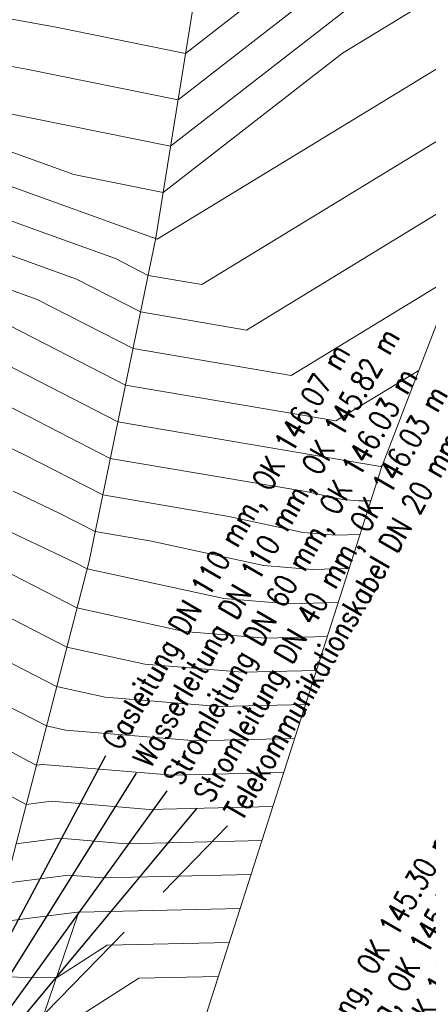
# Model space of a CAD drawing. Header units: metres. Extents: x 3490449 to 3490968, y 5754217 to 5754743.
# Tile 39 of 212: x 3490639 to 3490650, y 5754357 to 5754385. Entities that reach past the tile are written whole.
import ezdxf

# ---------------------------------------------------------------- set-up
doc = ezdxf.new("R2010")
doc.units = ezdxf.units.M
doc.header["$LTSCALE"] = 0.25
doc.linetypes.add('Kartierung-07$0$AUSGEZOGEN', pattern=[0])
doc.linetypes.add('Kartierung-07$0$STRICHLINIE', pattern=[19.05, 12.7, -6.35])
for name, color, linetype, lineweight, true_color in [('Kartierung-07$0$$BRUCH', 7, 'Continuous', 18, 0x82563a), ('Kartierung-07$0$$HOEHEN_Haupt', 7, 'Continuous', 18, 0x82563a), ('Kartierung-07$0$$HOEHEN_Mittel', 7, 'Continuous', 18, 0x82563a), ('Kartierung-07$0$B_Befestigt', 7, 'Continuous', 18, 0x82563a), ('Kartierung-07$0$Hilfe_DGM', 7, 'Continuous', 18, 0x82563a)]:
    doc.layers.add(name, color=color, linetype=linetype, lineweight=lineweight, true_color=true_color)
for name, color, linetype, true_color in [('Kartierung-07$0$B_Gasleitung_Schrift', 7, 'Kartierung-07$0$AUSGEZOGEN', 0x82563a), ('Kartierung-07$0$B_Stromleitung_Schrift', 7, 'Kartierung-07$0$AUSGEZOGEN', 0x82563a), ('Kartierung-07$0$B_Telekommunikationskabel_Schrift', 7, 'Kartierung-07$0$STRICHLINIE', 0x82563a), ('Kartierung-07$0$B_Wasserleitung_Schrift', 7, 'Kartierung-07$0$AUSGEZOGEN', 0x82563a)]:
    doc.layers.add(name, color=color, linetype=linetype, true_color=true_color)
doc.styles.add('Kartierung-07$0$STANDARD', font='romans.shx', dxfattribs={"width": 0.8})

msp = doc.modelspace()

# ---------------------------------------------------------------- linework, layer by layer
at = {"layer": 'Kartierung-07$0$$BRUCH', "ltscale": 0.02}
for p, q in [((3490642.604, 5754378.429), (3490644.677, 5754391.382)), ((3490640.702, 5754369.225), (3490642.604, 5754378.429)), ((3490637.908, 5754358.394), (3490640.702, 5754369.225)), ((3490638.745, 5754354.346, 147.144), (3490640.383, 5754359.16, 147.392))]:
    msp.add_line(p, q, dxfattribs=at)
at = {"layer": 'Kartierung-07$0$$HOEHEN_Haupt', "ltscale": 0.02}
for points in [[(3490656.395, 5754392.593), (3490643.232, 5754382.351), (3490638.927, 5754383.222), (3490638.194, 5754383.355)], [(3490652.143, 5754380.057), (3490645.179, 5754375.802), (3490642.167, 5754376.315), (3490640.343, 5754377.253), (3490637.377, 5754378.325)], [(3490648.399, 5754369.98), (3490647.703, 5754369.963), (3490646.784, 5754370.039), (3490644.67, 5754370.5), (3490641.091, 5754371.11), (3490638.811, 5754372.282), (3490636.412, 5754373.421)], [(3490646.853, 5754365.145), (3490644.4, 5754365.088), (3490641.161, 5754365.355), (3490639.781, 5754365.656), (3490635.779, 5754367.717), (3490635.219, 5754368.021), (3490635.148, 5754368.017), (3490633.729, 5754367.113), (3490633.708, 5754367.115), (3490633.705, 5754367.116), (3490633.704, 5754367.112), (3490632.854, 5754367.073), (3490632.173, 5754365.428), (3490631.897, 5754364.908), (3490631.462, 5754364.558), (3490630.194, 5754363.008), (3490629.616, 5754362.464), (3490628.299, 5754361.545), (3490626.213, 5754358.477)], [(3490638.338, 5754360.061), (3490640.12, 5754360.294), (3490641.096, 5754360.213), (3490645.307, 5754360.311)]]:
    msp.add_lwpolyline(points, dxfattribs=at)
at = {"layer": 'Kartierung-07$0$$HOEHEN_Mittel', "ltscale": 0.02}
for points in [[(3490654.681, 5754392.416), (3490643.443, 5754383.671), (3490639.768, 5754384.415), (3490638.348, 5754384.672)], [(3490653.37, 5754389.083), (3490643.02, 5754381.03), (3490638.087, 5754382.03)], [(3490655.255, 5754388.166), (3490647.905, 5754383.675), (3490642.809, 5754379.71), (3490640.268, 5754380.225), (3490637.874, 5754381.089)], [(3490654.218, 5754385.463), (3490642.642, 5754378.39), (3490642.598, 5754378.398), (3490642.571, 5754378.412), (3490642.509, 5754378.434), (3490638.252, 5754379.971)], [(3490653.181, 5754382.76), (3490643.911, 5754377.096), (3490642.382, 5754377.357), (3490641.457, 5754377.833), (3490639.343, 5754378.596), (3490637.542, 5754379.246)], [(3490651.106, 5754377.354), (3490646.448, 5754374.508), (3490641.952, 5754375.274), (3490639.23, 5754376.674), (3490637.211, 5754377.404)], [(3490638.116, 5754376.095), (3490641.737, 5754374.233), (3490647.717, 5754373.214), (3490650.069, 5754374.651)], [(3490637.003, 5754375.516), (3490641.522, 5754373.192), (3490648.986, 5754371.92), (3490649.032, 5754371.948)], [(3490648.708, 5754370.946), (3490648.364, 5754370.938), (3490647.909, 5754370.976), (3490646.862, 5754371.204), (3490641.307, 5754372.151), (3490637.767, 5754373.971)], [(3490647.781, 5754368.046), (3490646.382, 5754368.013), (3490644.535, 5754368.166), (3490640.647, 5754369.012), (3490640.353, 5754369.164), (3490639.92, 5754369.369), (3490638.88, 5754369.863), (3490635.935, 5754371.261)], [(3490648.09, 5754369.013), (3490647.042, 5754368.988), (3490645.659, 5754369.102), (3490642.478, 5754369.795), (3490640.876, 5754370.068), (3490639.856, 5754370.593), (3490638.548, 5754371.214)], [(3490638.516, 5754368.843), (3490640.359, 5754367.894), (3490643.41, 5754367.229), (3490645.721, 5754367.038), (3490647.471, 5754367.079)], [(3490647.162, 5754366.112), (3490645.06, 5754366.063), (3490642.285, 5754366.292), (3490640.07, 5754366.775), (3490636.679, 5754368.521)], [(3490626.379, 5754358.195), (3490627.796, 5754360.279), (3490629.82, 5754361.693), (3490630.71, 5754362.529), (3490631.571, 5754363.582), (3490631.953, 5754364.566), (3490631.998, 5754364.656), (3490632.02, 5754364.697), (3490632.088, 5754364.83), (3490632.947, 5754366.906), (3490633.664, 5754366.939), (3490633.72, 5754367.097), (3490633.851, 5754367.07), (3490634.639, 5754366.993), (3490634.626, 5754366.921), (3490634.672, 5754366.922), (3490634.98, 5754366.941), (3490637.916, 5754365.349), (3490639.493, 5754364.537), (3490640.036, 5754364.418), (3490643.739, 5754364.113), (3490646.544, 5754364.178)], [(3490638.439, 5754363.83), (3490638.821, 5754363.624), (3490639.204, 5754363.418), (3490639.39, 5754363.442), (3490643.078, 5754363.138), (3490646.235, 5754363.212)], [(3490637.439, 5754363.094), (3490638.915, 5754362.299), (3490639.634, 5754362.393), (3490642.418, 5754362.163), (3490645.926, 5754362.245)], [(3490638.627, 5754361.18), (3490639.877, 5754361.343), (3490641.757, 5754361.188), (3490645.617, 5754361.278)], [(3490638.049, 5754358.942), (3490640.364, 5754359.244), (3490640.436, 5754359.238), (3490644.998, 5754359.344)], [(3490638.114, 5754357.397), (3490639.775, 5754357.374), (3490641.216, 5754358.296), (3490644.689, 5754358.377)], [(3490639.115, 5754355.433), (3490642.121, 5754357.358), (3490644.38, 5754357.41)]]:
    msp.add_lwpolyline(points, dxfattribs=at)
at = {"layer": 'Kartierung-07$0$B_Befestigt', "ltscale": 0.02}
for p, q in [((3490642.604, 5754378.429, 145.891), (3490644.677, 5754391.382, 145.891)), ((3490640.702, 5754369.225, 145.891), (3490642.604, 5754378.429, 145.891)), ((3490637.908, 5754358.394, 145.891), (3490640.702, 5754369.225, 145.891))]:
    msp.add_line(p, q, dxfattribs=at)
at = {"layer": 'Kartierung-07$0$B_Gasleitung_Schrift', "ltscale": 0.02}
msp.add_lwpolyline([(3490635.662, 5754353.333), (3490641.177, 5754363.695)], dxfattribs=at)
at = {"layer": 'Kartierung-07$0$B_Stromleitung_Schrift', "ltscale": 0.02}
for points in [[(3490642.909, 5754362.695), (3490636.063, 5754353.216)], [(3490636.149, 5754353.04), (3490643.775, 5754362.196)]]:
    msp.add_lwpolyline(points, dxfattribs=at)
at = {"layer": 'Kartierung-07$0$B_Telekommunikationskabel_Schrift'}
msp.add_lwpolyline([(3490636.161, 5754352.985), (3490644.641, 5754361.696)], dxfattribs=at)
at = {"layer": 'Kartierung-07$0$B_Wasserleitung_Schrift', "ltscale": 0.02}
msp.add_lwpolyline([(3490642.043, 5754363.195), (3490635.748, 5754353.152)], dxfattribs=at)
at = {"layer": 'Kartierung-07$0$Hilfe_DGM', "ltscale": 0.02}
msp.add_lwpolyline([(3490688.571, 5754442.591), (3490672.36, 5754434.259), (3490656.437, 5754433.334), (3490655.31, 5754429.986), (3490659.925, 5754423.838), (3490667.848, 5754414.266), (3490676.529, 5754405.795), (3490672.852, 5754403.646), (3490657.562, 5754404.401), (3490656.977, 5754392.653), (3490649.011, 5754371.894), (3490643.805, 5754355.612), (3490646.514, 5754347.692), (3490658.241, 5754357.635), (3490670.899, 5754367.785), (3490679.365, 5754374.9), (3490691.049, 5754384.113), (3490699.974, 5754389.859), (3490707.016, 5754393.445), (3490708.671, 5754390.61), (3490708.725, 5754385.188), (3490711.421, 5754384.102), (3490713.893, 5754382.003), (3490715.647, 5754379.23)], dxfattribs=at)

# ---------------------------------------------------------------- texts
at = {"layer": 'Kartierung-07$0$B_Gasleitung_Schrift', "ltscale": 0.02, "style": 'Kartierung-07$0$STANDARD', "width": 0.8}
for s, p in [('Gasleitung DN 110 mm, OK 146.07 m', (3490641.586, 5754363.805)), ('Gasleitung, OK 144.77 m', (3490648.152, 5754352.267)), ('Gasleitung, OK 145.11 m', (3490649.885, 5754351.267))]:
    msp.add_text(s, height=0.625, rotation=60, dxfattribs=at).set_placement(p)
at = {"layer": 'Kartierung-07$0$B_Stromleitung_Schrift', "ltscale": 0.02, "style": 'Kartierung-07$0$STANDARD', "width": 0.8}
for s, p in [('Stromleitung DN 60 mm, OK 146.03 m', (3490643.319, 5754362.805)), ('Stromleitung DN 40 mm, OK 146.03 m', (3490644.185, 5754362.306)), ('Stromleitung, OK 145.30 m', (3490646.42, 5754353.266)), ('Stromleitung, OK 145.31 m', (3490647.286, 5754352.766)), ('Stromleitung, OK 145.15 m', (3490649.019, 5754351.767))]:
    msp.add_text(s, height=0.625, rotation=60, dxfattribs=at).set_placement(p)
at = {"layer": 'Kartierung-07$0$B_Telekommunikationskabel_Schrift', "ltscale": 0.02, "style": 'Kartierung-07$0$STANDARD', "width": 0.8}
msp.add_text('Telekommunikationskabel DN 20 mm, OK 146.03 m', height=0.625, rotation=60, dxfattribs=at).set_placement((3490645.051, 5754361.806))
at = {"layer": 'Kartierung-07$0$B_Wasserleitung_Schrift', "ltscale": 0.02, "style": 'Kartierung-07$0$STANDARD', "width": 0.8}
msp.add_text('Wasserleitung DN 110 mm, OK 145.82 m', height=0.625, rotation=60, dxfattribs=at).set_placement((3490642.453, 5754363.305))

doc.saveas('drawing.dxf')
